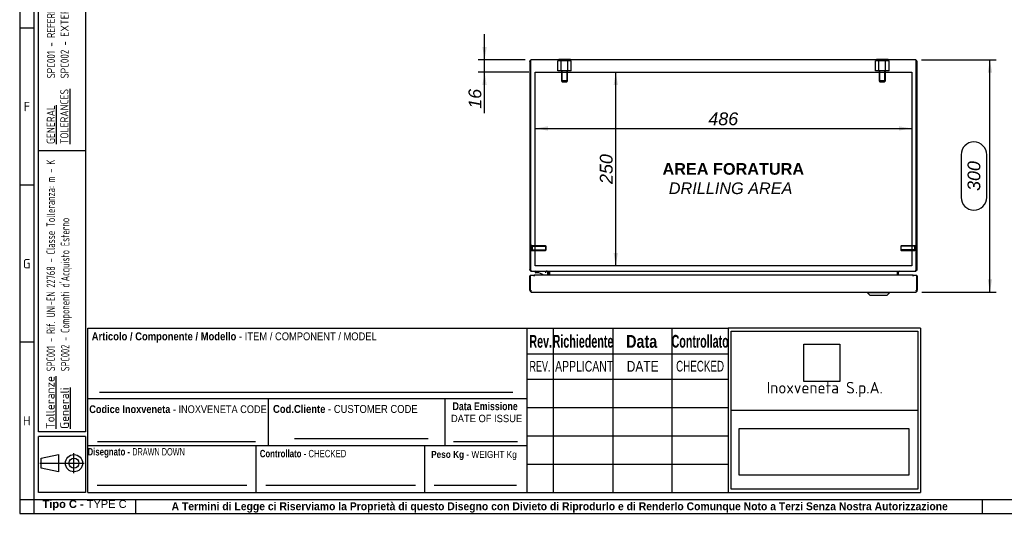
# Model space of a CAD drawing. Extents: x 6 to 412, y 11 to 288.
# Tile 1 of 3: x 6 to 218, y 11 to 117. Entities that reach past the tile are written whole.
import ezdxf
from ezdxf.enums import TextEntityAlignment as Align
from ezdxf.lldxf.tags import DXFTag

# ---------------------------------------------------------------- set-up
doc = ezdxf.new("R2010")
doc.units = 0
doc.layers.get('0').update_dxf_attribs({"linetype": 'CONTINUOUS'})
for name, color, linetype in [('_TRANSLATION', 7, 'CONTINUOUS'), ('AE00417_01', 7, 'CONTINUOUS'), ('AE00907_02', 7, 'CONTINUOUS'), ('C0000000', 7, 'CONTINUOUS'), ('C0000000_04', 7, 'CONTINUOUS'), ('C0000000_05', 7, 'CONTINUOUS'), ('C0000000_36', 7, 'CONTINUOUS'), ('C0000002_41', 7, 'CONTINUOUS'), ('DEFAULT', 7, 'CONTINUOUS'), ('SBAVATURE', 7, 'CONTINUOUS'), ('SERRATURA_SUP', 7, 'CONTINUOUS')]:
    doc.layers.add(name, color=color, linetype=linetype)
doc.styles.add('SEACAD_ARIAL', font='arial.ttf')
doc.styles.add('SEACAD_ARIAL_NARROW', font='ARIALN.TTF', dxfattribs={"width": 0.8})
doc.styles.add('SEACAD_ARIALB', font='arialbd.ttf', dxfattribs={"width": 0.9})
doc.styles.add('SEACAD_ARIALI', font='ariali.ttf')
doc.styles.add('SEACAD_SOLID_EDGE_ANSI', font='seans.ttf', dxfattribs={"width": 0.9})
doc.styles.add('SEACAD_SOLID_EDGE_ANSIB', font='seansbd.ttf', dxfattribs={"width": 0.9})
tags = doc.linetypes.add('CENTER2', pattern=[28.575, 19.05, -3.175, 3.175, -3.175]).pattern_tags.tags
tags[10:11] = [DXFTag(74, 4), DXFTag(75, 0), DXFTag(340, '0'), DXFTag(46, 0.0), DXFTag(50, 0.0), DXFTag(44, 0.0), DXFTag(45, 0.0)]
tags[8:9] = [DXFTag(74, 4), DXFTag(75, 0), DXFTag(340, '0'), DXFTag(46, 0.0), DXFTag(50, 0.0), DXFTag(44, 0.0), DXFTag(45, 0.0)]
tags[6:7] = [DXFTag(74, 4), DXFTag(75, 0), DXFTag(340, '0'), DXFTag(46, 0.0), DXFTag(50, 0.0), DXFTag(44, 0.0), DXFTag(45, 0.0)]
tags[4:5] = [DXFTag(74, 4), DXFTag(75, 0), DXFTag(340, '0'), DXFTag(46, 0.0), DXFTag(50, 0.0), DXFTag(44, 0.0), DXFTag(45, 0.0)]
tags = doc.linetypes.add('HIDDEN2', pattern=[4.7625, 3.175, -1.5875]).pattern_tags.tags
tags[6:7] = [DXFTag(74, 4), DXFTag(75, 0), DXFTag(340, '0'), DXFTag(46, 0.0), DXFTag(50, 0.0), DXFTag(44, 0.0), DXFTag(45, 0.0)]
tags[4:5] = [DXFTag(74, 4), DXFTag(75, 0), DXFTag(340, '0'), DXFTag(46, 0.0), DXFTag(50, 0.0), DXFTag(44, 0.0), DXFTag(45, 0.0)]
doc.dimstyles.new('ISO', dxfattribs={"dimtxt": 2.75, "dimasz": 2.75, "dimexe": 1.375, "dimexo": 1.375, "dimgap": 0.6875, "dimtad": 1, "dimdec": 1, "dimlfac": 6, "dimtxsty": 'SEACAD_ARIAL', "dimsah": 1, "dimcen": 1.375, "dimadec": 1, "dimazin": 3, "dimtfac": 0.7, "dimtdec": 3, "dimtmove": 0, "dimatfit": 3})
picture_1 = doc.add_image_def('image1.jpg', size_in_pixel=(55, 57))
picture_2 = doc.add_image_def('image2.bmp', size_in_pixel=(138, 38))

# ---------------------------------------------------------------- blocks, each defined once
blk = doc.blocks.new('SE2')
at = {"layer": 'AE00417_01', "color": 7, "linetype": 'HIDDEN2'}
for p, q in [((116.27, 68.72), (116.11, 68.72)), ((116.27, 68.72), (116.27, 67.47)), ((116.44, 68.6), (116.44, 67.6)), ((119.31, 68.6), (116.44, 68.6)), ((116.44, 68.5), (119.42, 68.5)), ((119.31, 68.6), (119.31, 67.6)), ((119.44, 68.47), (119.31, 68.6)), ((119.44, 67.72), (119.44, 68.47)), ((195.83, 68.6), (195.71, 68.47)), ((195.71, 68.47), (195.71, 67.72)), ((198.71, 68.5), (195.73, 68.5)), ((195.83, 67.6), (195.83, 68.6)), ((198.71, 68.6), (195.83, 68.6)), ((198.71, 67.6), (198.71, 68.6)), ((198.87, 67.47), (198.87, 68.72)), ((199.04, 68.72), (198.87, 68.72)), ((116.11, 67.47), (116.27, 67.47)), ((116.44, 67.7), (119.42, 67.7)), ((116.44, 67.6), (119.31, 67.6)), ((119.31, 67.6), (119.44, 67.72)), ((195.71, 67.72), (195.83, 67.6)), ((198.71, 67.7), (195.73, 67.7)), ((195.83, 67.6), (198.71, 67.6)), ((198.87, 67.47), (199.04, 67.47))]:
    blk.add_line(p, q, dxfattribs=at)
at = {"layer": 'AE00417_01', "color": 7, "linetype": 'CONTINUOUS'}
for p, q in [((116.11, 68.72), (116.11, 68.72)), ((199.04, 68.72), (199.04, 68.72)), ((116.11, 67.47), (116.11, 67.47)), ((199.04, 67.47), (199.04, 67.47))]:
    blk.add_line(p, q, dxfattribs=at)
at = {"layer": 'AE00417_01', "color": 7, "linetype": 'HIDDEN2'}
for centre, start, end in [((116.36, 68.6), 180, 0), ((198.79, 68.6), 180, 0), ((116.36, 67.6), 0, 180), ((198.79, 67.6), 0, 180)]:
    blk.add_arc(centre, 0.0833, start, end, dxfattribs=at)
at = {"layer": 'AE00907_02', "color": 7, "linetype": 'CONTINUOUS'}
for centre, start, end in [((116.94, 107.57), 178.0727, 180), ((116.94, 100.94), 180, 181.9273)]:
    blk.add_arc(centre, 0.833, start, end, dxfattribs=at)
at = {"layer": 'C0000000', "color": 7, "linetype": 'HIDDEN2'}
for p, q in [((122.68, 108.4), (121.96, 108.4)), ((121.96, 106.23), (121.96, 108.4)), ((124.13, 108.4), (122.68, 108.4)), ((122.68, 106.23), (122.68, 108.4)), ((124.85, 108.4), (124.13, 108.4)), ((124.13, 106.23), (124.13, 108.4)), ((124.85, 106.23), (124.85, 108.4)), ((122.68, 106.23), (121.96, 106.23)), ((124.13, 106.23), (122.68, 106.23)), ((122.74, 106.23), (122.74, 104.07)), ((122.87, 103.94), (122.87, 106.23)), ((123.94, 103.94), (123.94, 106.23)), ((124.07, 104.07), (124.07, 106.23)), ((124.85, 106.23), (124.13, 106.23)), ((124.07, 104.07), (122.74, 104.07)), ((122.74, 104.07), (122.91, 103.9)), ((122.91, 103.9), (123.91, 103.9)), ((123.91, 103.9), (124.07, 104.07))]:
    blk.add_line(p, q, dxfattribs=at)
at = {"layer": 'C0000000', "color": 7, "linetype": 'CONTINUOUS'}
for p, q in [((122.16, 108.77), (124.66, 108.77)), ((122.16, 108.77), (122.16, 108.6)), ((124.66, 108.6), (124.66, 108.77)), ((117.06, 62.93), (117.06, 62.93)), ((117.53, 62.76), (117.22, 62.76)), ((119.31, 63.1), (119.31, 62.77)), ((119.81, 62.26), (119.81, 62.77))]:
    blk.add_line(p, q, dxfattribs=at)
for centre, radius, start, end in [((117.22, 62.93), 0.167, 90, 180), ((117.22, 62.93), 0.167, 180, 270), ((117.53, 60.93), 1.83, 46.6741, 90)]:
    blk.add_arc(centre, radius, start, end, dxfattribs=at)
blk.add_open_spline([(119.81, 62.77), (119.81, 62.81), (119.8, 62.85), (119.76, 62.93), (119.74, 62.97), (119.69, 63.02), (119.67, 63.03), (119.64, 63.06), (119.62, 63.07), (119.58, 63.08), (119.56, 63.09), (119.52, 63.1), (119.49, 63.1), (119.47, 63.1)], degree=3, knots=[0, 0, 0, 0, 0.25, 0.25, 0.5, 0.5, 0.625, 0.625, 0.75, 0.75, 0.875, 0.875, 1, 1, 1, 1], dxfattribs=at)
at = {"layer": 'C0000000_04', "color": 7, "linetype": 'HIDDEN2'}
for p, q in [((191.02, 108.4), (190.3, 108.4)), ((190.3, 106.23), (190.3, 108.4)), ((192.46, 108.4), (191.02, 108.4)), ((191.02, 106.23), (191.02, 108.4)), ((193.18, 108.4), (192.46, 108.4)), ((192.46, 106.23), (192.46, 108.4)), ((193.18, 106.23), (193.18, 108.4)), ((191.02, 106.23), (190.3, 106.23)), ((192.46, 106.23), (191.02, 106.23)), ((191.07, 106.23), (191.07, 104.07)), ((191.2, 103.94), (191.2, 106.23)), ((192.28, 103.94), (192.28, 106.23)), ((192.41, 104.07), (192.41, 106.23)), ((193.18, 106.23), (192.46, 106.23)), ((192.41, 104.07), (191.07, 104.07)), ((191.07, 104.07), (191.24, 103.9)), ((191.24, 103.9), (192.24, 103.9)), ((192.24, 103.9), (192.41, 104.07))]:
    blk.add_line(p, q, dxfattribs=at)
at = {"layer": 'C0000000_05', "color": 7, "linetype": 'CONTINUOUS'}
for p, q in [((190.49, 108.77), (192.99, 108.77)), ((190.49, 108.77), (190.49, 108.6)), ((192.99, 108.6), (192.99, 108.77))]:
    blk.add_line(p, q, dxfattribs=at)
at = {"layer": 'C0000000_36', "color": 7, "linetype": 'CONTINUOUS'}
for p, q in [((115.92, 59.01), (115.92, 62.06)), ((115.99, 62.26), (116.84, 62.26)), ((115.99, 62.26), (115.99, 59.01)), ((116.84, 62.26), (116.84, 62.06)), ((116.84, 62.06), (116.84, 62.26)), ((198.34, 62.26), (116.84, 62.26)), ((116.84, 62.06), (116.84, 62.06)), ((116.84, 62.06), (116.84, 62.06)), ((198.34, 62.26), (199.19, 62.26)), ((198.34, 62.26), (198.34, 62.06)), ((198.34, 62.06), (198.34, 62.26)), ((198.34, 62.06), (198.34, 62.06)), ((198.34, 62.06), (198.34, 62.06)), ((199.19, 59.01), (199.19, 62.26)), ((199.26, 62.06), (199.26, 59.01)), ((115.99, 59.01), (116.16, 59.01)), ((116.12, 58.66), (116.12, 59.01)), ((116.16, 59.01), (116.16, 58.66)), ((116.34, 58.6), (198.84, 58.6)), ((199.02, 59.01), (199.02, 58.66)), ((199.02, 59.01), (199.19, 59.01)), ((199.06, 58.66), (199.06, 59.01))]:
    blk.add_line(p, q, dxfattribs=at)
for centre, radius, start, end in [((116.12, 62.06), 0.2, 132.1095, 180), ((199.06, 62.06), 0.2, 0, 47.8905), ((116.34, 59.01), 0.417, 180, 238.6677), ((116.34, 59.01), 0.217, 180, 212.2042), ((116.34, 59.01), 0.417, 238.6677, 270), ((198.84, 59.01), 0.417, 270, 301.3323), ((198.84, 59.01), 0.217, 327.7958, 360), ((198.84, 59.01), 0.417, 301.3323, 360)]:
    blk.add_arc(centre, radius, start, end, dxfattribs=at)
for centre, start_param, end_param in [((116.34, 59.01), 2.594742, 3.141593), ((198.84, 59.01), 3.141593, 3.688444)]:
    blk.add_ellipse(centre, major_axis=(0, 0.417), ratio=0.846154, start_param=start_param, end_param=end_param, dxfattribs=at)
at = {"layer": 'C0000002_41', "color": 7, "linetype": 'CONTINUOUS'}
for p, q in [((115.91, 108.18), (115.91, 63.52)), ((116.11, 108.54), (116.11, 108.18)), ((116.11, 108.18), (116.11, 108.54)), ((116.11, 108.18), (116.11, 63.52)), ((116.11, 63.52), (116.11, 108.18)), ((198.82, 108.6), (116.32, 108.6)), ((199.04, 108.54), (199.04, 108.18)), ((199.04, 108.18), (199.04, 108.54)), ((199.04, 63.52), (199.04, 108.18)), ((199.04, 108.18), (199.04, 63.52)), ((199.24, 63.52), (199.24, 108.18)), ((116.32, 63.1), (116.32, 63.1)), ((116.32, 63.1), (198.82, 63.1)), ((119.96, 62.88), (119.96, 62.26)), ((120.16, 62.88), (120.16, 63.1)), ((120.16, 62.88), (120.16, 62.26)), ((120.16, 62.26), (120.16, 62.88)), ((194.99, 62.88), (194.99, 63.1)), ((194.99, 62.26), (194.99, 62.88)), ((194.99, 62.88), (194.99, 62.26)), ((195.19, 62.26), (195.19, 62.88)), ((198.82, 63.1), (198.82, 63.1))]:
    blk.add_line(p, q, dxfattribs=at)
at = {"layer": 'C0000002_41', "color": 7, "linetype": 'CENTER2'}
for p, q in [((117.07, 105.93), (198.07, 105.93)), ((117.07, 64.27), (117.07, 105.93)), ((198.07, 105.93), (198.07, 64.27)), ((198.07, 64.27), (117.07, 64.27))]:
    blk.add_line(p, q, dxfattribs=at)
at = {"layer": 'C0000002_41', "color": 7, "linetype": 'CONTINUOUS'}
for centre, radius, start, end in [((116.32, 108.18), 0.417, 121.3323, 180), ((116.32, 108.18), 0.417, 90, 121.3323), ((198.82, 108.18), 0.417, 58.6677, 90), ((198.82, 108.18), 0.417, 0, 58.6677), ((116.32, 63.52), 0.417, 180, 270), ((119.74, 62.88), 0.217, 0, 90), ((119.74, 62.88), 0.417, 0, 31.3323), ((195.41, 62.88), 0.417, 148.6677, 180), ((195.41, 62.88), 0.217, 90, 180), ((198.82, 63.52), 0.417, 270, 0)]:
    blk.add_arc(centre, radius, start, end, dxfattribs=at)
for centre, major_axis, ratio, start_param, end_param in [((116.32, 108.18), (0, -0.417), 0.997824, 3.141593, 3.688444), ((198.82, 108.18), (0, -0.417), 0.997824, 2.594742, 3.141593), ((116.32, 63.52), (0, -0.417), 0.52, 4.712389, 6.283185), ((198.82, 63.52), (0, 0.417), 0.52, 3.141593, 4.712389)]:
    blk.add_ellipse(centre, major_axis=major_axis, ratio=ratio, start_param=start_param, end_param=end_param, dxfattribs=at)
at = {"layer": 'SERRATURA_SUP', "color": 7, "linetype": 'CONTINUOUS'}
for p, q in [((188.59, 58.6), (188.59, 58.43)), ((193.26, 58.43), (188.59, 58.43)), ((188.59, 58.43), (189.09, 57.93)), ((189.09, 57.93), (192.76, 57.93)), ((192.76, 57.93), (193.26, 58.43)), ((193.26, 58.43), (193.26, 58.6))]:
    blk.add_line(p, q, dxfattribs=at)
blk = doc.blocks.new('DMBLK913')
at = {"layer": '_TRANSLATION', "linetype": 'CONTINUOUS'}
for points in [[(119.82, 93.38), (119.82, 94.3), (117.07, 93.84)], [(195.32, 93.38), (198.07, 93.84), (195.32, 94.3)]]:
    blk.add_hatch(color=7, dxfattribs=at).paths.add_polyline_path(points)
at = {"layer": '_TRANSLATION', "color": 7, "linetype": 'CONTINUOUS'}
blk.add_line((117.07, 93.84), (198.07, 93.84), dxfattribs=at)
at = {"layer": '_TRANSLATION', "color": 7, "linetype": 'CONTINUOUS', "style": 'SEACAD_ARIALI'}
blk.add_text('486', height=2.75, dxfattribs=at).set_placement((154.33, 97.28), align=Align.TOP_LEFT)
blk = doc.blocks.new('DMBLK914')
at = {"layer": '_TRANSLATION', "linetype": 'CONTINUOUS'}
for points in [[(215.34, 105.85), (214.88, 108.6), (214.42, 105.85)], [(215.34, 61.35), (214.42, 61.35), (214.88, 58.6)]]:
    blk.add_hatch(color=7, dxfattribs=at).paths.add_polyline_path(points)
at = {"layer": '_TRANSLATION', "color": 7, "linetype": 'CONTINUOUS'}
for p, q in [((200.2, 108.6), (216.25, 108.6)), ((214.88, 58.6), (214.88, 108.6)), ((208.69, 88.18), (208.69, 79.01)), ((214.19, 79.01), (214.19, 88.18)), ((200.22, 58.6), (216.25, 58.6))]:
    blk.add_line(p, q, dxfattribs=at)
for centre, start, end in [((211.44, 88.18), 0, 180), ((211.44, 79.01), 180, 0)]:
    blk.add_arc(centre, 2.75, start, end, dxfattribs=at)
at = {"layer": '_TRANSLATION', "color": 7, "linetype": 'CONTINUOUS', "style": 'SEACAD_ARIALI'}
blk.add_text('300', height=2.75, rotation=90, dxfattribs=at).set_placement((210.07, 80.39), align=Align.TOP_LEFT)
blk = doc.blocks.new('DMBLK917')
at = {"layer": '_TRANSLATION', "linetype": 'CONTINUOUS'}
for points in [[(134.88, 103.18), (134.42, 105.93), (133.96, 103.18)], [(134.88, 67.02), (133.96, 67.02), (134.42, 64.27)]]:
    blk.add_hatch(color=7, dxfattribs=at).paths.add_polyline_path(points)
at = {"layer": '_TRANSLATION', "color": 7, "linetype": 'CONTINUOUS'}
blk.add_line((134.42, 64.27), (134.42, 105.93), dxfattribs=at)
at = {"layer": '_TRANSLATION', "color": 7, "linetype": 'CONTINUOUS', "style": 'SEACAD_ARIALI'}
blk.add_text('250', height=2.75, rotation=90, dxfattribs=at).set_placement((130.99, 81.89), align=Align.TOP_LEFT)
blk = doc.blocks.new('DMBLK931')
at = {"layer": '_TRANSLATION', "linetype": 'CONTINUOUS'}
for points in [[(105.74, 111.35), (106.2, 108.6), (106.66, 111.35)], [(105.74, 103.18), (106.66, 103.18), (106.2, 105.93)]]:
    blk.add_hatch(color=7, dxfattribs=at).paths.add_polyline_path(points)
at = {"layer": '_TRANSLATION', "color": 7, "linetype": 'CONTINUOUS'}
for p, q in [((106.2, 97.12), (106.2, 114.1)), ((114.95, 108.6), (104.82, 108.6)), ((115.7, 105.93), (104.82, 105.93))]:
    blk.add_line(p, q, dxfattribs=at)
at = {"layer": '_TRANSLATION', "color": 7, "linetype": 'CONTINUOUS', "style": 'SEACAD_ARIALI'}
blk.add_text('16', height=2.75, rotation=90, dxfattribs=at).set_placement((102.76, 98.08), align=Align.TOP_LEFT)

msp = doc.modelspace()

# ---------------------------------------------------------------- linework, layer by layer
at = {"color": 7, "linetype": 'CONTINUOUS'}
for p, q in [((6.234, 287.588), (6.234, 10.959)), ((9.263, 115.452), (6.234, 115.452)), ((9.263, 81.632), (6.234, 81.632)), ((115.363, 15.502), (115.363, 50.84)), ((9.263, 47.809), (6.234, 47.809)), ((20.873, 35.694), (115.363, 35.694)), ((20.873, 25.598), (115.363, 25.598)), ((57.113, 15.502), (57.113, 25.598)), ((65.314, 27.113), (94.088, 27.113)), ((93.363, 15.502), (93.363, 25.598)), ((99.513, 26.42), (113.323, 26.42)), ((17.907, 19.617), (17.907, 23.942)), ((10.566, 21.779), (20.069, 21.779)), ((22.892, 17.017), (55.1, 17.017)), ((59.132, 17.017), (91.339, 17.017)), ((95.372, 17.017), (113.05, 17.017)), ((31.194, 10.954), (31.194, 13.983)), ((213.272, 10.954), (213.272, 13.983)), ((6.234, 10.959), (412.092, 10.959))]:
    msp.add_line(p, q, dxfattribs=at)
msp.add_lwpolyline([(14.582, 19.926), (10.875, 20.698), (10.875, 22.86), (14.582, 23.633), (14.582, 19.926)], dxfattribs=at)
for radius in [1.854, 1.081]:
    msp.add_circle((17.907, 21.779), radius, dxfattribs=at)
at = {"layer": 'DEFAULT', "color": 7, "linetype": 'CONTINUOUS'}
for p, q in [((9.263, 287.588), (9.263, 10.959)), ((10.273, 28.5), (10.273, 283.045)), ((20.369, 283.045), (20.369, 28.5)), ((20.369, 89), (10.273, 89)), ((20.873, 15.502), (20.873, 50.84)), ((20.873, 50.84), (115.363, 50.84)), ((115.366, 50.84), (158.566, 50.84)), ((120.966, 50.84), (120.966, 15.502)), ((133.766, 50.84), (133.766, 15.502)), ((146.466, 50.84), (146.466, 15.502)), ((199.966, 50.84), (158.564, 50.84)), ((158.566, 50.84), (158.566, 15.502)), ((199.966, 50.84), (199.966, 15.502)), ((159.267, 50.176), (199.367, 50.176)), ((159.267, 16.162), (159.267, 50.176)), ((199.367, 50.176), (199.367, 16.162)), ((115.366, 45.352), (158.566, 45.352)), ((115.366, 39.902), (158.566, 39.902)), ((59.713, 25.598), (59.713, 35.694)), ((97.713, 25.598), (97.713, 35.694)), ((115.366, 33.802), (158.566, 33.802)), ((159.267, 33.171), (199.367, 33.171)), ((20.369, 28.5), (10.273, 28.5)), ((115.366, 27.702), (158.566, 27.702)), ((20.369, 27.5), (10.273, 27.5)), ((10.273, 15.5), (10.273, 27.5)), ((20.369, 27.5), (20.369, 15.5)), ((115.366, 21.602), (158.566, 21.602)), ((20.369, 15.5), (10.273, 15.5)), ((20.873, 15.502), (115.363, 15.502)), ((115.366, 15.502), (158.566, 15.502)), ((158.564, 15.502), (199.966, 15.502)), ((199.367, 16.162), (159.267, 16.162)), ((6.234, 13.988), (412.092, 13.988))]:
    msp.add_line(p, q, dxfattribs=at)
at = {"layer": 'SBAVATURE', "color": 7, "linetype": 'CONTINUOUS'}
for p, q in [((23.432, 37.088), (112.266, 37.088)), ((22.968, 26.474), (56.974, 26.474))]:
    msp.add_line(p, q, dxfattribs=at)

# ---------------------------------------------------------------- block references
at = {"layer": '_TRANSLATION'}
msp.add_blockref('SE2', (0, 0), dxfattribs=at)

# ---------------------------------------------------------------- texts
at = {"attachment_point": 1, "rotation": 90}
for s, insert, char_height, width in [('{\\fSolid Edge ANSI|b0|i0|c0|p34;\\W0.84600x;\\C7;SPC001 - REFERENCE UNI-EN 22768 - TOLERANCE CLASS: m - K}\\P{\\fSolid Edge ANSI|b0|i0|c0|p34;\\W0.84600x;\\C7;SPC002 - }{\\fSolid Edge ANSI|b0|i0|c0|p34;\\W0.94000x;\\C7;EXTERNALLY PURCHASED COMPONENTS}', (12.101, 104.605), 1.75, 56.68133), ('{\\fSolid Edge ANSI|b1|i0|c0|p34;\\L\\C7;Tolleranze}\\P{\\fSolid Edge ANSI|b1|i0|c0|p34;\\L\\C7;Generali}', (11.89, 29.169), 1.85, 10.93945)]:
    msp.add_mtext(s, dxfattribs=dict(at, insert=insert, char_height=char_height, width=width))
for s, insert, char_height, width, style in [('{\\fSolid Edge ANSI|b0|i0|c0|p34;\\L\\C7;GENERAL}\\P{\\fSolid Edge ANSI|b0|i0|c0|p34;\\L\\C7;TOLERANCES}\\P', (12.048, 90.485), 1.75, 12.63203, 'SEACAD_SOLID_EDGE_ANSI'), ("{\\fSolid Edge ANSI|b1|i0|c0|p34;\\W0.82000x;\\C7;SPC001 - Rif. UNI-EN 22768 - Classe Tolleranza: m - K}\\P{\\fSolid Edge ANSI|b1|i0|c0|p34;\\W0.82000x;\\C7;SPC002 - Componenti d'Acquisto Esterno}", (12, 41.571), 1.85, 46.58795, 'SEACAD_SOLID_EDGE_ANSIB')]:
    msp.add_mtext(s, dxfattribs=dict(at, insert=insert, char_height=char_height, width=width, style=style))
for s, insert, char_height, width, attachment_point in [('{\\fSolid Edge ANSI|b0||i0||c0|p34;\\C7;\\H2.019192;\\W1.;F}', (7.783, 97.538), 2.01919, 2.2716, 8), ('{\\fSolid Edge ANSI|b0||i0||c0|p34;\\C7;\\H2.019192;\\W1.;G}', (7.757, 63.716), 2.01919, 2.5871, 8), ('{\\fSolid Edge ANSI|b0||i0||c0|p34;\\C7;\\H2.5;\\W1.;Inoxveneta S.p.A.}', (179.366, 37.657), 2.5, 38.9068, 5), ('{\\fSolid Edge ANSI|b0||i0||c0|p34;\\C7;\\H2.019192;\\W1.;H}', (7.759, 29.895), 2.01919, 2.7133, 8), ('{\\fArial|b1||i0||c0|p34;\\C7;\\H1.7;\\W1.;Tipo C - }{\\fArial|b0||i0||c0|p34;\\C7;\\H1.7;\\W1.;TYPE C}', (20.186, 11.634), 1.7, 18.15868, 8), ('{\\fArial|b1||i0||c0|p34;\\C7;\\H1.7;\\W0.94;A Termini di Legge ci Riserviamo la Proprietà di questo Disegno con Divieto di Riprodurlo e di Renderlo Comunque Noto a Terzi Senza Nostra Autorizzazione}', (122.366, 11.137), 1.7, 175.01141, 8)]:
    msp.add_mtext(s, dxfattribs=dict(insert=insert, char_height=char_height, width=width, attachment_point=attachment_point))
for s, insert, char_height, width, attachment_point, style in [('{\\fArial|b1||i0||c0|p34;\\C7;\\H1.7163132;\\W0.846;Articolo / Componente / Modello}{\\fArial|b0||i0||c0|p34;\\C7;\\H1.7163132;\\W0.846; - ITEM}{\\fArial|b0||i0||c0|p34;\\C7;\\H1.7;\\W0.846; / COMPONENT / MODEL}', (21.72, 47.719), 1.716313, 61.3875, 7, 'SEACAD_ARIAL'), ('{\\fArial|b1||i0||c0|p34;\\C7;\\H2.75;\\W0.6;Rev.}', (118.275, 46.597), 2.75, 4.50348, 8, 'SEACAD_ARIALB'), ('{\\fArial|b1||i0||c0|p34;\\C7;\\H2.75;\\W0.6;Richiedente}', (127.374, 46.608), 2.75, 12.23036, 8, 'SEACAD_ARIALB'), ('{\\fArial|b1||i0||c0|p34;\\C7;\\H2.75;\\W0.8;Data}', (139.989, 46.585), 2.75, 6.78265, 8, 'SEACAD_ARIALB'), ('{\\fArial|b1||i0||c0|p34;\\C7;\\H2.75;\\W0.6;Controllato}', (152.564, 46.608), 2.75, 11.31616, 8, 'SEACAD_ARIALB'), ('{\\fArial|b0||i0||c0|p34;\\C7;\\H2.3;\\W0.6;REV.}', (118.125, 41.484), 2.3, 5.04266, 8, 'SEACAD_ARIAL'), ('{\\fArial|b0||i0||c0|p34;\\C7;\\H2.3;\\W0.7;APPLICANT}', (121.375, 41.459), 2.3, 12.12989, 7, 'SEACAD_ARIAL'), ('{\\fArial|b0||i0||c0|p34;\\C7;\\H2.3;\\W0.8;DATE}', (140.209, 41.484), 2.3, 7.08597, 8, 'SEACAD_ARIAL'), ('{\\fArial Narrow|b0||i0||c0|p34;\\C7;\\H2.3;\\W0.8;CHECKED}', (152.548, 41.483), 2.3, 10.75184, 8, 'SEACAD_ARIAL_NARROW'), ('{\\fArial|b1||i0||c0|p34;\\C7;\\H1.67;\\W0.846;Codice Inoxveneta}{\\fArial|b0||i0||c0|p34;\\C7;\\H1.67;\\W0.846; - INOXVENETA CODE}', (21.196, 32.543), 1.67, 38.23236, 7, 'SEACAD_ARIAL'), ('{\\fArial|b1||i0||c0|p34;\\C7;\\H1.7163132;\\W0.846;Cod.Cliente}{\\fArial|b0||i0||c0|p34;\\C7;\\H1.7163132;\\W0.846; - CUSTOMER CODE}', (60.714, 32.572), 1.716313, 31.52647, 7, 'SEACAD_ARIAL'), ('{\\fArial|b1||i0||c0|p34;\\C7;\\H1.7;\\W0.792;Data Emissione}', (99.324, 33.173), 1.7, 14.35739, 7, 'SEACAD_ARIALB'), ('{\\fArial|b0||i0||c0|p34;\\C7;\\H1.6;\\W0.9;DATE OF ISSUE}', (98.978, 30.59), 1.6, 15.11655, 7, 'SEACAD_ARIAL'), ('{\\fArial|b1||i0||c0|p34;\\C7;\\H1.6;\\W0.752;Disegnato - }{\\fArial Narrow|b0||i0||c0|p34;\\C7;\\H1.5875;\\W0.752;\\T1.;DRAWN DOWN}', (31.284, 22.95), 1.6, 19.88117, 8, 'SEACAD_ARIAL_NARROW'), ('{\\fArial|b1||i0||c0|p34;\\C7;\\H1.6;\\W0.752;Controllato - }{\\fArial|b0||i0||c0|p34;\\C7;\\H1.5875;\\W0.752;\\T1.;CHECKED}{\\fArial|b1||i0||c0|p34;\\C7;\\H1.6;\\W0.752; }', (67.172, 23.026), 1.6, 18.83287, 8, 'SEACAD_ARIALB'), ('{\\fArial|b1||i0||c0|p34;\\C7;\\H1.5;\\W0.846;Peso Kg}{\\fArial|b0||i0||c0|p34;\\C7;\\H1.5;\\W0.846; - WEIGHT Kg}', (94.712, 22.459), 1.5, 18.73278, 7, 'SEACAD_ARIAL')]:
    msp.add_mtext(s, dxfattribs=dict(insert=insert, char_height=char_height, width=width, attachment_point=attachment_point, style=style))
at = {"layer": '_TRANSLATION', "insert": (159.114, 83.028), "char_height": 3, "width": 34.96354, "attachment_point": 5}
msp.add_mtext('{\\fArial|b0||i0||c0|p34;\\C7;\\H3.;\\W1.; }{\\fArial|b1||i0||c0|p34;\\C7;\\H2.5;\\W1.;AREA FORATURA \\P}{\\fArial|b0||i1||c0|p34;\\C7;\\H2.5;\\W1.;DRILLING AREA}', dxfattribs=at)

# ---------------------------------------------------------------- dimensions: what is measured, and where the dimension line sits
at = {"layer": '_TRANSLATION', "color": 7, "linetype": 'CONTINUOUS'}
for base, p1, p2, angle, picture, middle, dimtype in [((106.197, 108.599), (117.072, 105.933), (116.322, 108.599), 90, 'DMBLK931', (106.197, 103.384), 160), ((214.879, 58.596), (198.841, 58.596), (198.822, 108.599), 90.02163, 'DMBLK914', (214.879, 83.598), 161), ((117.072, 93.84), (117.072, 105.933), (198.072, 105.933), 0, 'DMBLK913', (157.572, 93.84), 161), ((134.423, 64.266), (117.072, 64.266), (117.072, 105.933), 90, 'DMBLK917', (134.423, 85.099), 161)]:
    dim = msp.add_linear_dim(base=base, p1=p1, p2=p2, angle=angle, text='\\A1;<>', dimstyle='ISO', dxfattribs=at)
    dim.commit()
    dim.dimension.update_dxf_attribs({"geometry": picture, "text_midpoint": middle, "dimtype": dimtype})

# ---------------------------------------------------------------- pictures from other files: only their frames are drawn
image = msp.add_image(picture_1, insert=(174.862, 39.378), size_in_units=(7.719, 8), rotation=0)
image.dxf.flags = 7
image = msp.add_image(picture_2, insert=(160.965, 19.172), size_in_units=(36.512, 10.054))
image.dxf.flags = 7

doc.saveas('drawing.dxf')
